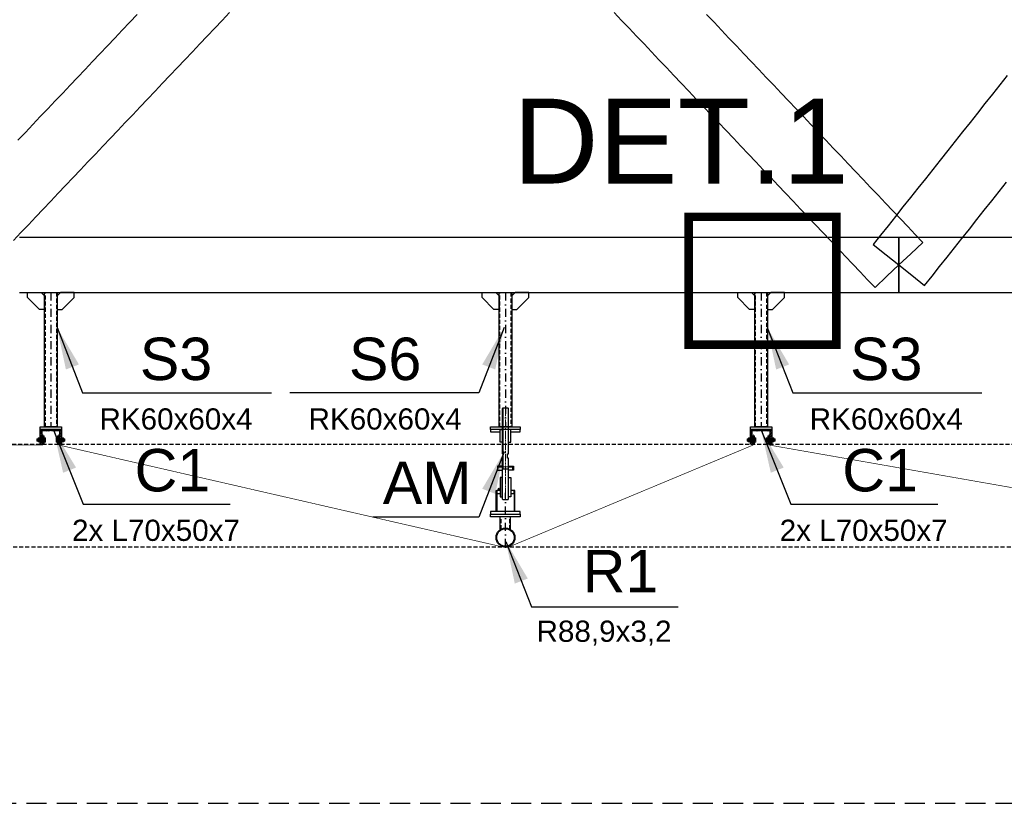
# Model space of a CAD drawing. Header units: millimetres. Extents: x -34919 to 306996, y -293018 to -145733.
# Tile 50 of 256: x -4241 to 404, y -183325 to -179630. Entities that reach past the tile are written whole.
import ezdxf

# ---------------------------------------------------------------- set-up
doc = ezdxf.new("R2010")
doc.units = ezdxf.units.MM
doc.header["$LTSCALE"] = 3
for name, pattern in [('AM_ISO08W050', [18, 12, -1.5, 3, -1.5]), ('DASHDOT', [25.4, 12.7, -6.35, 0, -6.35]), ('DASHED', [19.05, 12.7, -6.35]), ('DASHED2', [9.525, 6.35, -3.175]), ('HIDDEN', [9.525, 6.35, -3.175])]:
    doc.linetypes.add(name, pattern=pattern)
for name, color, linetype, lineweight in [('-KONTURY', 7, 'Continuous', 18), ('AAA Widok', 2, 'Continuous', 25), ('AM_0', 7, 'Continuous', 15), ('AM_7', 4, 'AM_ISO08W050', 15), ('SIATKA', 5, 'Continuous', 18)]:
    doc.layers.add(name, color=color, linetype=linetype, lineweight=lineweight)
for name, color, linetype in [('AAA L-Opis', 3, 'Continuous'), ('ARF2000E0_BEARING_ROOF_KANTAVAT_KATTO', 7, 'Continuous'), ('blaszki', 6, 'Continuous'), ('poziome 1', 7, 'Continuous'), ('slupki', 7, 'Continuous'), ('stezenia', 4, 'Continuous'), ('STĘŻENIA_OPIS', 4, 'Continuous')]:
    doc.layers.add(name, color=color, linetype=linetype)
doc.styles.get("Standard").update_dxf_attribs({"font": 'arial.ttf', "height": 25})
doc.dimstyles.new('STANDARD-100', dxfattribs={"dimscale": 100, "dimtxt": 2, "dimasz": 2, "dimexe": 0, "dimexo": 0, "dimgap": 0.6, "dimtad": 1, "dimdec": 0, "dimzin": 12, "dimdsep": 46, "dimtxsty": 'Standard', "dimcen": 1, "dimclrd": 256, "dimclre": 256, "dimclrt": 2, "dimadec": 0, "dimazin": 0, "dimtfac": 1, "dimtdec": 0, "dimtmove": 0, "dimatfit": 3, "dimfxl": 0, "dimtolj": 1, "dimtzin": 0, "dimarcsym": 0})

# ---------------------------------------------------------------- blocks, each defined once
blk = doc.blocks.new('A$C09B41FFC')
at = {"layer": 'AAA L-Opis', "color": 7}
for p, q in [((-13, 500), (-13, 284.6)), ((13, 500), (13, 284.6)), ((-13, 264.6), (-13, 214.6)), ((13, 264.6), (13, 214.6)), ((-15, 214.6), (15, 214.6))]:
    blk.add_line(p, q, dxfattribs=at)
at = {"layer": 'AAA Widok', "color": 7}
for p, q in [((-16, 222.6), (-16, 226.6)), ((16, 222.6), (16, 226.6)), ((-16.3, 172.6), (-15, 172.6)), ((-15.3, 171.6), (-15, 171.6)), ((15, 172.6), (16.2, 172.6)), ((15, 171.6), (15.2, 171.6)), ((-16.3, 82), (-15, 82)), ((-16.3, 82), (-15, 82)), ((-15.3, 83), (-15, 83)), ((16.2, 82, 0), (15, 82, 0)), ((21.2, 82), (20, 82))]:
    blk.add_line(p, q, dxfattribs=at)
for points in [[(15, 284.6), (15, 498), (13, 500), (-13, 500), (-15, 498), (-15, 284.6)], [(-15, 264.6), (-10.5, 264.6), (-10.5, 284.6), (-15, 284.6)], [(15, 264.6), (10.5, 264.6), (10.5, 284.6), (15, 284.6)], [(-15, 264.6), (-15, 72), (-13, 70), (13, 70), (15, 72), (15, 264.6)], [(-15, 226.6), (-38.1, 226.6), (-38.1, 222.6), (-15, 222.6)], [(-15, 222.6), (-38.1, 222.6), (-38.1, 207.6), (-15, 207.6)], [(15, 226.6), (38.1, 226.6), (38.1, 222.6), (15, 222.6)], [(15, 222.6), (38.1, 222.6), (38.1, 207.6), (15, 207.6)], [(-25, 112), (-41.2, 112), (-41.2, 98), (-25, 98)], [(25, 98), (41.3, 98), (41.3, 112), (25, 112)]]:
    blk.add_lwpolyline(points, dxfattribs=at)
at = {"layer": 'AAA Widok', "color": 7, "elevation": 0}
for points in [[(-25, 400), (-70, 400), (-70, 388), (-25, 388)], [(25, 388), (70, 388), (70, 400), (25, 400)], [(-44.4, 12), (-44.4, 112), (-41.2, 112), (-41.2, 12)], [(44.5, 12), (44.5, 112), (41.3, 112), (41.3, 12)]]:
    blk.add_lwpolyline(points, dxfattribs=at)
for points in [[(-25, 340), (-25, 400), (-14.3, 400), (-13.3, 399), (-13.3, 341), (-14.3, 340)], [(25, 340), (25, 400), (14.2, 400), (13.2, 399), (13.2, 341), (14.2, 340)]]:
    blk.add_lwpolyline(points, close=True, dxfattribs=at)
at = {"layer": 'AAA Widok', "color": 7}
for points in [[(-38.1, 207.6), (-35.2, 207.6), (-35.2, 222.6), (-38.1, 222.6)], [(38.1, 207.6), (35.2, 207.6), (35.2, 222.6), (38.1, 222.6)], [(-25, 172.6), (-25, 82), (-16.3, 82), (-15.3, 83), (-15.3, 171.6), (-16.3, 172.6)], [(25, 172.6), (25, 82), (16.2, 82), (15.2, 83), (15.2, 171.6), (16.2, 172.6)]]:
    blk.add_lwpolyline(points, close=True, dxfattribs=at)
blk.add_circle((-30, 118.7), 4, dxfattribs=at)
at = {"layer": 'AM_0', "color": 7}
for points in [[(-25, 112), (-25, 113), (-26, 112)], [(25, 112), (25, 113), (26, 112)]]:
    blk.add_solid(points, dxfattribs=at)
at = {"layer": 'AM_7', "color": 7}
blk.add_line((0, 500), (0, 70), dxfattribs=at)
at = {"layer": 'SIATKA', "color": 7}
blk.add_line((-15, 222.6), (15, 222.6), dxfattribs=at)

msp = doc.modelspace()

# ---------------------------------------------------------------- hatches: boundary and pattern name
at = {"layer": '-KONTURY'}
h = msp.add_hatch(dxfattribs=at)
h.set_pattern_fill('ANSI31', color=256, scale=0.5, style=0)
h.set_pattern_definition([(45, (-46775.9086, -68535.3467), (-1.122532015, 1.122532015), [])])
h.paths.add_polyline_path([(-4132.519, -181607.736), (-4133.719, -181607.736), (-4136.519, -181604.936), (-4136.519, -181591.236), (-4132.519, -181591.236)])
h.paths.add_polyline_path([(-4132.519, -181631.236), (-4136.519, -181631.236), (-4136.519, -181617.536), (-4133.719, -181614.736), (-4132.519, -181614.736)])
h = msp.add_hatch(dxfattribs=at)
h.set_pattern_fill('ANSI31', color=256, scale=0.5, angle=90, style=0)
h.set_pattern_definition([(135, (-46825.2196, -68533.3467), (-1.122532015, -1.122532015), [])])
h.paths.add_polyline_path([(-4128.519, -181607.736), (-4128.519, -181591.236), (-4124.519, -181591.236), (-4124.519, -181607.736)])
h.paths.add_polyline_path([(-4128.519, -181631.236), (-4128.519, -181614.736), (-4124.519, -181614.736), (-4124.519, -181617.236), (-4124.519, -181631.236)])
h = msp.add_hatch(dxfattribs=at)
h.set_pattern_fill('ANSI31', color=256, scale=0.5, style=0)
h.set_pattern_definition([(45, (81396.2807, -159834.592), (-1.122532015, 1.122532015), [])])
h.paths.add_polyline_path([(-4058.519, -181607.736), (-4058.519, -181591.236), (-4062.519, -181591.236), (-4062.519, -181607.736)])
h.paths.add_polyline_path([(-4058.519, -181631.236), (-4058.519, -181614.736), (-4062.519, -181614.736), (-4062.519, -181617.236), (-4062.519, -181631.236)])
h = msp.add_hatch(dxfattribs=at)
h.set_pattern_fill('ANSI31', color=256, scale=0.5, angle=-90, style=0)
h.set_pattern_definition([(315, (81394.2807, -159883.903), (1.122532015, 1.122532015), [])])
h.paths.add_polyline_path([(-4054.519, -181607.736), (-4053.319, -181607.736), (-4050.519, -181604.936), (-4050.519, -181591.236), (-4054.519, -181591.236)])
h.paths.add_polyline_path([(-4054.519, -181631.236), (-4050.519, -181631.236), (-4050.519, -181617.536), (-4053.319, -181614.736), (-4054.519, -181614.736)])
h = msp.add_hatch(dxfattribs=at)
h.set_pattern_fill('ANSI31', color=256, scale=0.5, style=0)
h.set_pattern_definition([(45, (-43425.7643, -68535.3467), (-1.122532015, 1.122532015), [])])
h.paths.add_polyline_path([(-782.375, -181607.736), (-783.575, -181607.736), (-786.375, -181604.936), (-786.375, -181591.236), (-782.375, -181591.236)])
h.paths.add_polyline_path([(-782.375, -181631.236), (-786.375, -181631.236), (-786.375, -181617.536), (-783.575, -181614.736), (-782.375, -181614.736)])
h = msp.add_hatch(dxfattribs=at)
h.set_pattern_fill('ANSI31', color=256, scale=0.5, angle=90, style=0)
h.set_pattern_definition([(135, (-43475.0753, -68533.3467), (-1.122532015, -1.122532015), [])])
h.paths.add_polyline_path([(-778.375, -181607.736), (-778.375, -181591.236), (-774.375, -181591.236), (-774.375, -181607.736)])
h.paths.add_polyline_path([(-778.375, -181631.236), (-778.375, -181614.736), (-774.375, -181614.736), (-774.375, -181617.236), (-774.375, -181631.236)])
h = msp.add_hatch(dxfattribs=at)
h.set_pattern_fill('ANSI31', color=256, scale=0.5, style=0)
h.set_pattern_definition([(45, (84746.425, -159834.592), (-1.122532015, 1.122532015), [])])
h.paths.add_polyline_path([(-708.375, -181607.736), (-708.375, -181591.236), (-712.375, -181591.236), (-712.375, -181607.736)])
h.paths.add_polyline_path([(-708.375, -181631.236), (-708.375, -181614.736), (-712.375, -181614.736), (-712.375, -181617.236), (-712.375, -181631.236)])
h = msp.add_hatch(dxfattribs=at)
h.set_pattern_fill('ANSI31', color=256, scale=0.5, angle=-90, style=0)
h.set_pattern_definition([(315, (84744.425, -159883.903), (1.122532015, 1.122532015), [])])
h.paths.add_polyline_path([(-704.375, -181607.736), (-703.175, -181607.736), (-700.375, -181604.936), (-700.375, -181591.236), (-704.375, -181591.236)])
h.paths.add_polyline_path([(-704.375, -181631.236), (-700.375, -181631.236), (-700.375, -181617.536), (-703.175, -181614.736), (-704.375, -181614.736)])
at = {"layer": 'slupki'}
h = msp.add_hatch(dxfattribs=at)
h.set_pattern_fill('ANSI32')
h.set_pattern_definition([(45, (-55453.284, -186107.377), (-6.7351921, 6.7351921), []), (45, (-55448.7935, -186107.377), (-6.7351921, 6.7351921), [])])
h.paths.add_polyline_path([(-4143.519, -181561.236), (-4093.519, -181561.236), (-4093.519, -181563.148, -0.41421356), (-4098.608, -181568.236), (-4136.519, -181568.236), (-4136.519, -181626.148, -0.41421356), (-4141.608, -181631.236), (-4143.519, -181631.236)])
h.paths.add_polyline_path([(-4093.519, -181563.148), (-4093.519, -181561.236), (-4043.519, -181561.236), (-4043.519, -181631.236), (-4045.431, -181631.236, -0.41421356), (-4050.519, -181626.148), (-4050.519, -181568.236), (-4088.431, -181568.236, -0.41421356)])
h = msp.add_hatch(dxfattribs=at)
h.set_pattern_fill('ANSI32')
h.set_pattern_definition([(45, (-52103.139, -186107.377), (-6.7351921, 6.7351921), []), (45, (-52098.649, -186107.377), (-6.7351921, 6.7351921), [])])
h.paths.add_polyline_path([(-793.375, -181561.236), (-743.375, -181561.236), (-743.375, -181563.148, -0.41421356), (-748.464, -181568.236), (-786.375, -181568.236), (-786.375, -181626.148, -0.41421356), (-791.464, -181631.236), (-793.375, -181631.236)])
h.paths.add_polyline_path([(-743.375, -181563.148), (-743.375, -181561.236), (-693.375, -181561.236), (-693.375, -181631.236), (-695.286, -181631.236, -0.41421356), (-700.375, -181626.148), (-700.375, -181568.236), (-738.286, -181568.236, -0.41421356)])

# ---------------------------------------------------------------- linework, layer by layer
at = {"layer": '-KONTURY'}
for p, q in [((-4133.719, -181607.736, 0), (-4133.719, -181614.736, 0)), ((-4124.519, -181607.736, 0), (-4128.519, -181607.736, 0)), ((-4124.519, -181614.736, 0), (-4128.519, -181614.736, 0)), ((-4062.519, -181607.736, 0), (-4058.519, -181607.736, 0)), ((-4062.519, -181614.736, 0), (-4058.519, -181614.736, 0)), ((-4053.319, -181607.736, 0), (-4053.319, -181614.736, 0)), ((-783.575, -181607.736, 0), (-783.575, -181614.736, 0)), ((-774.375, -181607.736, 0), (-778.375, -181607.736, 0)), ((-774.375, -181614.736, 0), (-778.375, -181614.736, 0)), ((-712.375, -181607.736, 0), (-708.375, -181607.736, 0)), ((-712.375, -181614.736, 0), (-708.375, -181614.736, 0)), ((-703.175, -181607.736, 0), (-703.175, -181614.736, 0))]:
    msp.add_line(p, q, dxfattribs=at)
at = {"layer": '-KONTURY', "elevation": 0}
for points in [[(-4132.519, -181591.236), (-4132.519, -181631.236), (-4136.519, -181631.236), (-4136.519, -181591.236)], [(-4132.519, -181591.236), (-4132.519, -181631.236), (-4136.519, -181631.236), (-4136.519, -181591.236)], [(-4124.519, -181591.236), (-4124.519, -181631.236), (-4128.519, -181631.236), (-4128.519, -181591.236)], [(-4062.519, -181591.236), (-4062.519, -181631.236), (-4058.519, -181631.236), (-4058.519, -181591.236)], [(-4054.519, -181591.236), (-4054.519, -181631.236), (-4050.519, -181631.236), (-4050.519, -181591.236)], [(-4054.519, -181591.236), (-4054.519, -181631.236), (-4050.519, -181631.236), (-4050.519, -181591.236)], [(-782.375, -181591.236), (-782.375, -181631.236), (-786.375, -181631.236), (-786.375, -181591.236)], [(-782.375, -181591.236), (-782.375, -181631.236), (-786.375, -181631.236), (-786.375, -181591.236)], [(-774.375, -181591.236), (-774.375, -181631.236), (-778.375, -181631.236), (-778.375, -181591.236)], [(-712.375, -181591.236), (-712.375, -181631.236), (-708.375, -181631.236), (-708.375, -181591.236)], [(-704.375, -181591.236), (-704.375, -181631.236), (-700.375, -181631.236), (-700.375, -181591.236)], [(-704.375, -181591.236), (-704.375, -181631.236), (-700.375, -181631.236), (-700.375, -181591.236)]]:
    msp.add_lwpolyline(points, close=True, dxfattribs=at)
at = {"layer": '-KONTURY', "linetype": 'HIDDEN', "const_width": 3, "elevation": 0}
for points in [[(-4130.519, -181635.011), (-4130.519, -181585.011)], [(-4056.519, -181585.011), (-4056.519, -181635.011)], [(-780.375, -181635.011), (-780.375, -181585.011)], [(-706.375, -181585.011), (-706.375, -181635.011)], [(-4130.519, -181635.011), (-4768.519, -181635.011)], [(-1949.349, -182118.716), (-4056.519, -181635.011)], [(-780.375, -181635.011), (-1928.892, -182114.079)], [(2050.651, -182118.716), (-706.375, -181635.011)]]:
    msp.add_lwpolyline(points, dxfattribs=at)
at = {"layer": '-KONTURY', "extrusion": (0, 1, 0)}
for points, elevation in [([(4118.019, 0), (4159.619, 0)], -181611.236), ([(4129.019, 0), (4159.519, 0)], -181607.157), ([(4129.019, 0), (4159.519, 0)], -181615.316), ([(4129.019, 0), (4158.599, 0)], -181606.236), ([(4129.019, 0), (4158.599, 0)], -181616.236), ([(4145.419, 0), (4154.019, 0)], -181611.236), ([(4146.639, 0), (4152.799, 0)], -181601.996), ([(4146.639, 0), (4152.799, 0)], -181606.616), ([(4146.639, 0), (4152.799, 0)], -181615.856), ([(4146.639, 0), (4152.799, 0)], -181620.476), ([(4143.419, 0), (4145.619, 0)], -181611.236), ([(4143.519, 0), (4145.519, 0)], -181601.236), ([(4145.519, 0), (4143.519, 0)], -181621.236), ([(4124.519, 0), (4128.099, 0)], -181606.642), ([(4124.519, 0), (4128.099, 0)], -181615.831), ([(4123.919, 0), (4124.519, 0)], -181603.536), ([(4123.919, 0), (4124.519, 0)], -181618.936), ([(4118.88, 0), (4123.919, 0)], -181601.419), ([(4118.88, 0), (4123.919, 0)], -181606.326), ([(4118.88, 0), (4123.919, 0)], -181616.146), ([(4118.88, 0), (4123.919, 0)], -181621.054), ([(4069.019, 0), (4027.419, 0)], -181611.236), ([(4068.159, 0), (4063.119, 0)], -181601.419), ([(4068.159, 0), (4063.119, 0)], -181606.326), ([(4068.159, 0), (4063.119, 0)], -181616.146), ([(4068.159, 0), (4063.119, 0)], -181621.054), ([(4063.119, 0), (4062.519, 0)], -181603.536), ([(4063.119, 0), (4062.519, 0)], -181618.936), ([(4062.519, 0), (4058.939, 0)], -181606.642), ([(4062.519, 0), (4058.939, 0)], -181615.831), ([(4058.019, 0), (4028.439, 0)], -181606.236), ([(4058.019, 0), (4027.519, 0)], -181607.157), ([(4058.019, 0), (4027.519, 0)], -181615.316), ([(4058.019, 0), (4028.439, 0)], -181616.236), ([(4043.619, 0), (4041.419, 0)], -181611.236), ([(4043.519, 0), (4041.519, 0)], -181601.236), ([(4041.519, 0), (4043.519, 0)], -181621.236), ([(4041.619, 0), (4033.019, 0)], -181611.236), ([(4040.399, 0), (4034.239, 0)], -181601.996), ([(4040.399, 0), (4034.239, 0)], -181606.616), ([(4040.399, 0), (4034.239, 0)], -181615.856), ([(4040.399, 0), (4034.239, 0)], -181620.476), ([(767.875, 0), (809.475, 0)], -181611.236), ([(778.875, 0), (809.375, 0)], -181607.157), ([(778.875, 0), (809.375, 0)], -181615.316), ([(778.875, 0), (808.455, 0)], -181606.236), ([(778.875, 0), (808.455, 0)], -181616.236), ([(795.275, 0), (803.875, 0)], -181611.236), ([(796.495, 0), (802.655, 0)], -181601.996), ([(796.495, 0), (802.655, 0)], -181606.616), ([(796.495, 0), (802.655, 0)], -181615.856), ([(796.495, 0), (802.655, 0)], -181620.476), ([(793.275, 0), (795.475, 0)], -181611.236), ([(793.375, 0), (795.375, 0)], -181601.236), ([(795.375, 0), (793.375, 0)], -181621.236), ([(774.375, 0), (777.955, 0)], -181606.642), ([(774.375, 0), (777.955, 0)], -181615.831), ([(773.775, 0), (774.375, 0)], -181603.536), ([(773.775, 0), (774.375, 0)], -181618.936), ([(768.736, 0), (773.775, 0)], -181601.419), ([(768.736, 0), (773.775, 0)], -181606.326), ([(768.736, 0), (773.775, 0)], -181616.146), ([(768.736, 0), (773.775, 0)], -181621.054), ([(718.875, 0), (677.275, 0)], -181611.236), ([(718.014, 0), (712.975, 0)], -181601.419), ([(718.014, 0), (712.975, 0)], -181606.326), ([(718.014, 0), (712.975, 0)], -181616.146), ([(718.014, 0), (712.975, 0)], -181621.054), ([(712.975, 0), (712.375, 0)], -181603.536), ([(712.975, 0), (712.375, 0)], -181618.936), ([(712.375, 0), (708.795, 0)], -181606.642), ([(712.375, 0), (708.795, 0)], -181615.831), ([(707.875, 0), (678.295, 0)], -181606.236), ([(707.875, 0), (677.375, 0)], -181607.157), ([(707.875, 0), (677.375, 0)], -181615.316), ([(707.875, 0), (678.295, 0)], -181616.236), ([(693.475, 0), (691.275, 0)], -181611.236), ([(693.375, 0), (691.375, 0)], -181601.236), ([(691.375, 0), (693.375, 0)], -181621.236), ([(691.475, 0), (682.875, 0)], -181611.236), ([(690.255, 0), (684.095, 0)], -181601.996), ([(690.255, 0), (684.095, 0)], -181606.616), ([(690.255, 0), (684.095, 0)], -181615.856), ([(690.255, 0), (684.095, 0)], -181620.476)]:
    msp.add_lwpolyline(points, dxfattribs=dict(at, elevation=elevation))
at = {"layer": '-KONTURY', "extrusion": (0.707107, -0.707107, 0)}
for points, elevation in [([(-131356.876, 0), (-131355.575, 0)], 125474.428), ([(-131270.609, 0), (-131269.308, 0)], 125573.536), ([(-128987.966, 0), (-128986.665, 0)], 127843.337), ([(-128901.699, 0), (-128900.398, 0)], 127942.445)]:
    msp.add_lwpolyline(points, dxfattribs=dict(at, elevation=elevation))
at = {"layer": '-KONTURY', "extrusion": (1, 0, 0)}
for points, elevation in [([(-181607.157, 0), (-181615.316, 0)], -4159.519), ([(-181606.236, 0), (-181616.236, 0)], -4158.599), ([(-181618.536, 0), (-181603.936, 0)], -4153.919), ([(-181601.236, 0), (-181621.236, 0)], -4145.519), ([(-181618.536, 0), (-181603.936, 0)], -4145.519), ([(-181621.236, 0), (-181601.236, 0)], -4143.519), ([(-181606.236, 0), (-181616.236, 0)], -4129.019), ([(-181606.642, 0), (-181603.536, 0)], -4124.519), ([(-181615.831, 0), (-181606.642, 0)], -4124.519), ([(-181618.936, 0), (-181615.831, 0)], -4124.519), ([(-181601.419, 0), (-181603.536, 0)], -4123.919), ([(-181603.536, 0), (-181618.936, 0)], -4123.919), ([(-181618.936, 0), (-181621.054, 0)], -4123.919), ([(-181619.736, 0), (-181602.736, 0)], -4118.119), ([(-181619.736, 0), (-181602.736, 0)], -4068.919), ([(-181601.419, 0), (-181603.536, 0)], -4063.119), ([(-181603.536, 0), (-181618.936, 0)], -4063.119), ([(-181618.936, 0), (-181621.054, 0)], -4063.119), ([(-181606.642, 0), (-181603.536, 0)], -4062.519), ([(-181615.831, 0), (-181606.642, 0)], -4062.519), ([(-181618.936, 0), (-181615.831, 0)], -4062.519), ([(-181606.236, 0), (-181616.236, 0)], -4058.019), ([(-181621.236, 0), (-181601.236, 0)], -4043.519), ([(-181601.236, 0), (-181621.236, 0)], -4041.519), ([(-181618.536, 0), (-181603.936, 0)], -4041.519), ([(-181618.536, 0), (-181603.936, 0)], -4033.119), ([(-181606.236, 0), (-181616.236, 0)], -4028.439), ([(-181607.157, 0), (-181615.316, 0)], -4027.519), ([(-181607.157, 0), (-181615.316, 0)], -809.375), ([(-181606.236, 0), (-181616.236, 0)], -808.455), ([(-181618.536, 0), (-181603.936, 0)], -803.775), ([(-181601.236, 0), (-181621.236, 0)], -795.375), ([(-181618.536, 0), (-181603.936, 0)], -795.375), ([(-181621.236, 0), (-181601.236, 0)], -793.375), ([(-181606.236, 0), (-181616.236, 0)], -778.875), ([(-181606.642, 0), (-181603.536, 0)], -774.375), ([(-181615.831, 0), (-181606.642, 0)], -774.375), ([(-181618.936, 0), (-181615.831, 0)], -774.375), ([(-181601.419, 0), (-181603.536, 0)], -773.775), ([(-181603.536, 0), (-181618.936, 0)], -773.775), ([(-181618.936, 0), (-181621.054, 0)], -773.775), ([(-181619.736, 0), (-181602.736, 0)], -767.975), ([(-181619.736, 0), (-181602.736, 0)], -718.775), ([(-181601.419, 0), (-181603.536, 0)], -712.975), ([(-181603.536, 0), (-181618.936, 0)], -712.975), ([(-181618.936, 0), (-181621.054, 0)], -712.975), ([(-181606.642, 0), (-181603.536, 0)], -712.375), ([(-181615.831, 0), (-181606.642, 0)], -712.375), ([(-181618.936, 0), (-181615.831, 0)], -712.375), ([(-181606.236, 0), (-181616.236, 0)], -707.875), ([(-181621.236, 0), (-181601.236, 0)], -693.375), ([(-181601.236, 0), (-181621.236, 0)], -691.375), ([(-181618.536, 0), (-181603.936, 0)], -691.375), ([(-181618.536, 0), (-181603.936, 0)], -682.975), ([(-181606.236, 0), (-181616.236, 0)], -678.295), ([(-181607.157, 0), (-181615.316, 0)], -677.375)]:
    msp.add_lwpolyline(points, dxfattribs=dict(at, elevation=elevation))
at = {"layer": '-KONTURY', "extrusion": (-0.707107, -0.707107, 0)}
for points, elevation in [([(125481.499, 0), (125480.197, 0)], 131362.646), ([(125567.766, 0), (125566.464, 0)], 131263.538), ([(127850.409, 0), (127849.107, 0)], 128993.736), ([(127936.676, 0), (127935.374, 0)], 128894.628)]:
    msp.add_lwpolyline(points, dxfattribs=dict(at, elevation=elevation))
at = {"layer": '-KONTURY', "extrusion": (0.866025, -0.5, 0)}
for points, elevation in [([(-159348.342, 0), (-159350.582, 0)], 87204.569), ([(-159361.266, 0), (-159359.026, 0)], 87219.143), ([(-159347.887, 0), (-159346.365, 0)], 87243.472), ([(-159305.521, 0), (-159307.043, 0)], 87277.581), ([(-159292.142, 0), (-159294.382, 0)], 87301.91), ([(-159305.066, 0), (-159302.826, 0)], 87316.485), ([(-157673.27, 0), (-157675.51, 0)], 90105.879), ([(-157686.194, 0), (-157683.954, 0)], 90120.453), ([(-157672.814, 0), (-157671.293, 0)], 90144.782), ([(-157630.449, 0), (-157631.971, 0)], 90178.891), ([(-157617.07, 0), (-157619.31, 0)], 90203.22), ([(-157629.994, 0), (-157627.754, 0)], 90217.795)]:
    msp.add_lwpolyline(points, dxfattribs=dict(at, elevation=elevation))
at = {"layer": '-KONTURY', "extrusion": (0.866025, 0.5, 0)}
for points, elevation in [([(-155211.547, 0), (-155209.307, 0)], -94406.668), ([(-155198.623, 0), (-155200.863, 0)], -94392.093), ([(-155212.002, 0), (-155213.524, 0)], -94367.764), ([(-155254.367, 0), (-155252.846, 0)], -94333.656), ([(-155267.747, 0), (-155265.507, 0)], -94309.327), ([(-155254.823, 0), (-155257.063, 0)], -94294.752), ([(-156886.619, 0), (-156884.379, 0)], -91505.358), ([(-156873.695, 0), (-156875.935, 0)], -91490.783), ([(-156887.074, 0), (-156888.596, 0)], -91466.454), ([(-156929.439, 0), (-156927.918, 0)], -91432.346), ([(-156942.819, 0), (-156940.579, 0)], -91408.017), ([(-156929.895, 0), (-156932.135, 0)], -91393.442)]:
    msp.add_lwpolyline(points, dxfattribs=dict(at, elevation=elevation))
at = {"layer": '-KONTURY', "elevation": 0}
for points in [[(-4136.519, -181604.936), (-4133.719, -181607.736), (-4132.519, -181607.736)], [(-4136.519, -181617.536), (-4133.719, -181614.736), (-4132.519, -181614.736)], [(-4129.019, -181606.236), (-4128.099, -181606.642)], [(-4129.019, -181616.236), (-4128.099, -181615.831)], [(-4058.019, -181606.236), (-4058.939, -181606.642)], [(-4058.019, -181616.236), (-4058.939, -181615.831)], [(-4050.519, -181604.936), (-4053.319, -181607.736), (-4054.519, -181607.736)], [(-4050.519, -181617.536), (-4053.319, -181614.736), (-4054.519, -181614.736)], [(-786.375, -181604.936), (-783.575, -181607.736), (-782.375, -181607.736)], [(-786.375, -181617.536), (-783.575, -181614.736), (-782.375, -181614.736)], [(-778.875, -181606.236), (-777.955, -181606.642)], [(-778.875, -181616.236), (-777.955, -181615.831)], [(-707.875, -181606.236), (-708.795, -181606.642)], [(-707.875, -181616.236), (-708.795, -181615.831)], [(-700.375, -181604.936), (-703.175, -181607.736), (-704.375, -181607.736)], [(-700.375, -181617.536), (-703.175, -181614.736), (-704.375, -181614.736)]]:
    msp.add_lwpolyline(points, dxfattribs=at)
at = {"layer": '-KONTURY', "extrusion": (0.487829, -0.872939, 0)}
for points, elevation in [([(-92197.554, 0), (-92196.5, 0)], 156517.792), ([(-92139.556, 0), (-92140.61, 0)], 156559.551), ([(-89273.081, 0), (-89272.027, 0)], 158152.088), ([(-89215.083, 0), (-89216.137, 0)], 158193.847)]:
    msp.add_lwpolyline(points, dxfattribs=dict(at, elevation=elevation))
at = {"layer": '-KONTURY', "extrusion": (-0.487829, -0.872939, 0)}
for points, elevation in [([(84992.767, 0), (84993.821, 0)], 160553.422), ([(85050.765, 0), (85049.711, 0)], 160511.664), ([(87917.24, 0), (87918.294, 0)], 158919.126), ([(87975.238, 0), (87974.184, 0)], 158877.367)]:
    msp.add_lwpolyline(points, dxfattribs=dict(at, elevation=elevation))
at = {"layer": '-KONTURY', "linetype": 'HIDDEN', "const_width": 3, "elevation": 0}
msp.add_lwpolyline([(-1949.349, -182118.716, 0.11190095), (-1928.892, -182114.079, 0.11190095)], format="xyb", dxfattribs=at)
at = {"layer": '-KONTURY'}
for centre, radius, start, end in [((-4149.43, -181604.306, 0), 4.085, 154.438469, 214.438469), ((-4138.25, -181611.236, 0), 15.265, 162.383031, 197.616969), ((-4149.43, -181618.166, 0), 4.085, 145.561531, 205.561531), ((-4150.008, -181604.306, 0), 4.085, 325.561531, 25.561531), ((-4161.188, -181611.236, 0), 15.265, 342.383031, 17.616969), ((-4150.008, -181618.166, 0), 4.085, 334.438469, 34.438469), ((-4122.457, -181603.873, 0), 4.338, 325.553128, 25.553128), ((-4134.347, -181611.236, 0), 16.227, 342.387526, 17.612474), ((-4122.457, -181618.6, 0), 4.338, 334.446872, 34.446872), ((-799.286, -181604.306, 0), 4.085, 154.438469, 214.438469), ((-788.106, -181611.236, 0), 15.265, 162.383031, 197.616969), ((-799.286, -181618.166, 0), 4.085, 145.561531, 205.561531), ((-799.864, -181604.306, 0), 4.085, 325.561531, 25.561531), ((-811.044, -181611.236, 0), 15.265, 342.383031, 17.616969), ((-799.864, -181618.166, 0), 4.085, 334.438469, 34.438469), ((-772.313, -181603.873, 0), 4.338, 325.553128, 25.553128), ((-784.202, -181611.236, 0), 16.227, 342.387526, 17.612474), ((-772.313, -181618.6, 0), 4.338, 334.446872, 34.446872)]:
    msp.add_arc(centre, radius, start, end, dxfattribs=at)
at = {"layer": '-KONTURY', "extrusion": (0, 0, -1)}
for centre, radius, start, end in [((4052.692, -181611.236, 0), 16.227, 342.387526, 17.612474), ((4064.581, -181603.873, 0), 4.338, 325.553128, 25.553128), ((4064.581, -181618.6, 0), 4.338, 334.446872, 34.446872), ((4025.85, -181611.236, 0), 15.265, 342.383031, 17.616969), ((4037.03, -181604.306, 0), 4.085, 325.561531, 25.561531), ((4037.03, -181618.166, 0), 4.085, 334.438469, 34.438469), ((4037.608, -181604.306, 0), 4.085, 154.438469, 214.438469), ((4048.788, -181611.236, 0), 15.265, 162.383031, 197.616969), ((4037.608, -181618.166, 0), 4.085, 145.561531, 205.561531), ((702.548, -181611.236, 0), 16.227, 342.387526, 17.612474), ((714.437, -181603.873, 0), 4.338, 325.553128, 25.553128), ((714.437, -181618.6, 0), 4.338, 334.446872, 34.446872), ((675.706, -181611.236, 0), 15.265, 342.383031, 17.616969), ((686.886, -181604.306, 0), 4.085, 325.561531, 25.561531), ((686.886, -181618.166, 0), 4.085, 334.438469, 34.438469), ((687.464, -181604.306, 0), 4.085, 154.438469, 214.438469), ((698.644, -181611.236, 0), 15.265, 162.383031, 197.616969), ((687.464, -181618.166, 0), 4.085, 145.561531, 205.561531)]:
    msp.add_arc(centre, radius, start, end, dxfattribs=at)
at = {"color": 4, "linetype": 'DASHED2'}
for p, q in [((-5676.685, -181631.237, 0), (29443.668, -181631.237, 0)), ((-5671.516, -182115.716, 0), (29441.729, -182115.716, 0))]:
    msp.add_line(p, q, dxfattribs=at)
at = {"color": 6, "linetype": 'DASHED', "const_width": 40, "elevation": 0}
msp.add_lwpolyline([(-1085.292, -180559.166), (-388.81, -180559.166), (-388.81, -181161.702), (-1085.292, -181161.702)], close=True, dxfattribs=at)
at = {"layer": 'ARF2000E0_BEARING_ROOF_KANTAVAT_KATTO'}
for points in [[(-4269.987, -180670.556), (-4234.83, -180633.497), (-4199.674, -180596.438), (-4164.518, -180559.378), (-4129.362, -180522.319), (-4094.205, -180485.259), (-4059.049, -180448.2), (-4023.893, -180411.141), (-3988.737, -180374.081), (-3953.58, -180337.022), (-3918.424, -180299.963), (-3883.268, -180262.903), (-3848.112, -180225.844), (-3812.955, -180188.784), (-3777.799, -180151.725), (-3742.643, -180114.666), (-3707.487, -180077.606), (-3672.33, -180040.547), (-3637.174, -180003.488), (-3602.018, -179966.428), (-3566.862, -179929.369), (-3531.705, -179892.309), (-3496.549, -179855.25), (-3461.393, -179818.191), (-3426.237, -179781.131), (-3391.08, -179744.072), (-3355.924, -179707.013), (-3320.768, -179669.953), (-3285.612, -179632.894), (-3250.455, -179595.834)], [(-1436.295, -179595.834), (-1401.138, -179632.894), (-1365.982, -179669.953), (-1330.826, -179707.013), (-1295.67, -179744.072), (-1260.513, -179781.131), (-1225.357, -179818.191), (-1190.201, -179855.25), (-1155.045, -179892.309), (-1119.888, -179929.369), (-1084.732, -179966.428), (-1049.576, -180003.488), (-1014.42, -180040.547), (-979.263, -180077.606), (-944.107, -180114.666), (-908.951, -180151.725), (-873.795, -180188.784), (-838.638, -180225.844), (-803.482, -180262.903), (-768.326, -180299.963), (-733.17, -180337.022), (-698.013, -180374.081), (-662.857, -180411.141), (-627.701, -180448.2), (-592.545, -180485.259), (-557.388, -180522.319), (-522.232, -180559.378), (-487.076, -180596.438), (-451.92, -180633.497), (-416.763, -180670.556), (-381.607, -180707.616), (-346.451, -180744.675), (-311.295, -180781.734), (-276.138, -180818.794), (-240.982, -180855.853), (-205.826, -180892.913)], [(-3686.295, -179604.838), (-3721.451, -179641.898), (-3756.607, -179678.957), (-3791.763, -179716.017), (-3826.92, -179753.076), (-3862.076, -179790.135), (-3897.232, -179827.195), (-3932.388, -179864.254), (-3967.545, -179901.313), (-4002.701, -179938.373), (-4037.857, -179975.432), (-4073.013, -180012.492), (-4108.17, -180049.551), (-4143.326, -180086.61), (-4178.482, -180123.67), (-4213.638, -180160.729), (-4248.795, -180197.788)], [(-205.826, -180892.913), (-149.6, -180839.575), (-93.375, -180786.236), (-37.15, -180732.898), (19.076, -180679.56), (-16.08, -180642.501), (-51.237, -180605.442), (-86.393, -180568.382), (-121.549, -180531.323), (-156.705, -180494.263), (-191.862, -180457.204), (-227.018, -180420.145), (-262.174, -180383.085), (-297.33, -180346.026), (-332.487, -180308.967), (-367.643, -180271.907), (-402.799, -180234.848), (-437.955, -180197.788), (-473.112, -180160.729), (-508.268, -180123.67), (-543.424, -180086.61), (-578.58, -180049.551), (-613.737, -180012.492), (-648.893, -179975.432), (-684.049, -179938.373), (-719.205, -179901.313), (-754.362, -179864.254), (-789.518, -179827.195), (-824.674, -179790.135), (-859.83, -179753.076), (-894.987, -179716.017), (-930.143, -179678.957), (-965.299, -179641.898), (-1000.455, -179604.838)], [(418.018, -179892.38), (382.862, -179936.686), (347.705, -179980.992), (312.549, -180025.298), (277.393, -180069.605), (242.237, -180113.911), (207.08, -180158.217), (171.924, -180202.523), (136.768, -180246.83), (101.612, -180291.136), (66.455, -180335.442), (31.299, -180379.748), (-3.857, -180424.055), (-39.013, -180468.361), (-74.17, -180512.667), (-109.326, -180556.973), (-144.482, -180601.28), (-179.638, -180645.586), (-214.795, -180689.892), (-154.085, -180738.064), (-93.375, -180786.236), (-32.665, -180834.409), (28.045, -180882.581), (63.201, -180838.275), (98.357, -180793.968), (133.514, -180749.662), (168.67, -180705.356), (203.826, -180661.05), (238.982, -180616.743), (274.139, -180572.437), (309.295, -180528.131), (344.451, -180483.825), (379.607, -180439.518), (414.764, -180395.212)], [(-93.375, -180916.236), (-93.375, -180851.236), (-93.375, -180786.236), (-93.375, -180721.236), (-93.375, -180656.236), (-163.687, -180656.236), (-234, -180656.236), (-304.312, -180656.236), (-374.625, -180656.236), (-444.937, -180656.236), (-515.25, -180656.236), (-585.562, -180656.236), (-655.875, -180656.236), (-726.187, -180656.236), (-796.5, -180656.236), (-866.812, -180656.236), (-937.125, -180656.236), (-1007.437, -180656.236), (-1077.75, -180656.236), (-1148.062, -180656.236), (-1218.375, -180656.236), (-1288.687, -180656.236), (-1359, -180656.236), (-1429.312, -180656.236), (-1499.625, -180656.236), (-1569.937, -180656.236), (-1640.25, -180656.236), (-1710.562, -180656.236), (-1780.875, -180656.236), (-1851.187, -180656.236), (-1921.5, -180656.236), (-1991.812, -180656.236), (-2062.125, -180656.236), (-2132.437, -180656.236), (-2202.75, -180656.236), (-2273.062, -180656.236), (-2343.375, -180656.236), (-2413.687, -180656.236), (-2484, -180656.236), (-2554.312, -180656.236), (-2624.625, -180656.236), (-2694.937, -180656.236), (-2765.25, -180656.236), (-2835.562, -180656.236), (-2905.875, -180656.236), (-2976.187, -180656.236), (-3046.5, -180656.236), (-3116.812, -180656.236), (-3187.125, -180656.236), (-3257.437, -180656.236), (-3327.75, -180656.236), (-3398.062, -180656.236), (-3468.375, -180656.236), (-3538.687, -180656.236), (-3609, -180656.236), (-3679.312, -180656.236), (-3749.625, -180656.236), (-3819.937, -180656.236), (-3890.25, -180656.236), (-3960.562, -180656.236), (-4030.875, -180656.236), (-4101.187, -180656.236), (-4171.5, -180656.236), (-4241.812, -180656.236)], [(469.125, -180656.236), (398.813, -180656.236), (328.5, -180656.236), (258.188, -180656.236), (187.875, -180656.236), (117.563, -180656.236), (47.25, -180656.236), (-23.062, -180656.236), (-93.375, -180656.236), (-93.375, -180721.236), (-93.375, -180786.236), (-93.375, -180851.236), (-93.375, -180916.236), (-23.062, -180916.236), (47.25, -180916.236), (117.563, -180916.236), (187.875, -180916.236), (258.188, -180916.236), (328.5, -180916.236), (398.813, -180916.236), (469.125, -180916.236)], [(-4241.812, -180916.236), (-4171.5, -180916.236), (-4101.187, -180916.236), (-4030.875, -180916.236), (-3960.562, -180916.236), (-3890.25, -180916.236), (-3819.937, -180916.236), (-3749.625, -180916.236), (-3679.312, -180916.236), (-3609, -180916.236), (-3538.687, -180916.236), (-3468.375, -180916.236), (-3398.062, -180916.236), (-3327.75, -180916.236), (-3257.437, -180916.236), (-3187.125, -180916.236), (-3116.812, -180916.236), (-3046.5, -180916.236), (-2976.187, -180916.236), (-2905.875, -180916.236), (-2835.562, -180916.236), (-2765.25, -180916.236), (-2694.937, -180916.236), (-2624.625, -180916.236), (-2554.312, -180916.236), (-2484, -180916.236), (-2413.687, -180916.236), (-2343.375, -180916.236), (-2273.062, -180916.236), (-2202.75, -180916.236), (-2132.437, -180916.236), (-2062.125, -180916.236), (-1991.812, -180916.236), (-1921.5, -180916.236), (-1851.187, -180916.236), (-1780.875, -180916.236), (-1710.562, -180916.236), (-1640.25, -180916.236), (-1569.937, -180916.236), (-1499.625, -180916.236), (-1429.312, -180916.236), (-1359, -180916.236), (-1288.687, -180916.236), (-1218.375, -180916.236), (-1148.062, -180916.236), (-1077.75, -180916.236), (-1007.437, -180916.236), (-937.125, -180916.236), (-866.812, -180916.236), (-796.5, -180916.236), (-726.187, -180916.236), (-655.875, -180916.236), (-585.562, -180916.236), (-515.25, -180916.236), (-444.937, -180916.236), (-374.625, -180916.236), (-304.312, -180916.236), (-234, -180916.236), (-163.687, -180916.236), (-93.375, -180916.236)]]:
    msp.add_lwpolyline(points, dxfattribs=at)
at = {"layer": 'blaszki', "elevation": 0}
for points in [[(-4123.519, -180996.236), (-4147.519, -180996.236), (-4203.519, -180940.236), (-4203.519, -180916.236), (-4139.519, -180916.236), (-4123.519, -180932.236)], [(-4063.519, -180996.236), (-4039.519, -180996.236), (-3983.519, -180940.236), (-3983.519, -180916.236), (-4047.519, -180916.236), (-4063.519, -180932.236)], [(-1979.349, -180996.236), (-2003.349, -180996.236), (-2059.349, -180940.236), (-2059.349, -180916.236), (-1995.349, -180916.236), (-1979.349, -180932.236)], [(-1919.349, -180996.236), (-1895.349, -180996.236), (-1839.349, -180940.236), (-1839.349, -180916.236), (-1903.349, -180916.236), (-1919.349, -180932.236)], [(-773.375, -180996.236), (-797.375, -180996.236), (-853.375, -180940.236), (-853.375, -180916.236), (-789.375, -180916.236), (-773.375, -180932.236)], [(-713.375, -180996.236), (-689.375, -180996.236), (-633.375, -180940.236), (-633.375, -180916.236), (-697.375, -180916.236), (-713.375, -180932.236)], [(-4043.519, -181561.236), (-4143.519, -181561.236), (-4143.519, -181549.236), (-4043.519, -181549.236)], [(-1879.349, -181561.236), (-2019.349, -181561.236), (-2019.349, -181549.236), (-1879.349, -181549.236)], [(-693.375, -181561.236), (-793.375, -181561.236), (-793.375, -181549.236), (-693.375, -181549.236)], [(-1879.349, -181949.236), (-2019.349, -181949.236), (-2019.349, -181961.236), (-1879.349, -181961.236)], [(-1879.349, -181973.236), (-2019.349, -181973.236), (-2019.349, -181961.236), (-1879.349, -181961.236)]]:
    msp.add_lwpolyline(points, close=True, dxfattribs=at)
at = {"layer": 'poziome 1', "linetype": 'HIDDEN', "ltscale": 5}
msp.add_lwpolyline([(30729.318, -175934.468), (-7495.118, -175934.468), (-7495.118, -183324.589), (30729.318, -183324.589)], close=True, dxfattribs=at)
at = {"layer": 'poziome 1', "color": 2, "elevation": 0}
for points in [[(-4143.519, -181561.236), (-4093.519, -181561.236), (-4093.519, -181563.148, -0.41421356), (-4098.608, -181568.236), (-4136.519, -181568.236), (-4136.519, -181626.148, -0.41421356), (-4141.608, -181631.236), (-4143.519, -181631.236)], [(-4093.519, -181563.148), (-4093.519, -181561.236), (-4043.519, -181561.236), (-4043.519, -181631.236), (-4045.431, -181631.236, -0.41421356), (-4050.519, -181626.148), (-4050.519, -181568.236), (-4088.431, -181568.236, -0.41421356)], [(-793.375, -181561.236), (-743.375, -181561.236), (-743.375, -181563.148, -0.41421356), (-748.464, -181568.236), (-786.375, -181568.236), (-786.375, -181626.148, -0.41421356), (-791.464, -181631.236), (-793.375, -181631.236)], [(-743.375, -181563.148), (-743.375, -181561.236), (-693.375, -181561.236), (-693.375, -181631.236), (-695.286, -181631.236, -0.41421356), (-700.375, -181626.148), (-700.375, -181568.236), (-738.286, -181568.236, -0.41421356)]]:
    msp.add_lwpolyline(points, format="xyb", close=True, dxfattribs=at)
at = {"layer": 'slupki', "color": 4, "linetype": 'DASHDOT'}
for p, q in [((-4093.519, -180916.236, 0), (-4093.519, -181549.236, 0)), ((-1949.349, -180916.236, 0), (-1949.349, -181549.236, 0)), ((-743.375, -180916.236, 0), (-743.375, -181549.236, 0)), ((-1949.349, -182115.716, 0), (-1949.349, -181861.236, 0))]:
    msp.add_line(p, q, dxfattribs=at)
at = {"layer": 'slupki', "color": 3}
for p, q in [((-1973.499, -182033.949, 0), (-1973.499, -181973.236, 0)), ((-1925.199, -182033.949, 0), (-1925.199, -181973.236, 0))]:
    msp.add_line(p, q, dxfattribs=at)
at = {"layer": 'slupki', "linetype": 'HIDDEN'}
for p, q in [((-1969.499, -182031.645, 0), (-1969.499, -181973.236, 0)), ((-1929.199, -182031.645, 0), (-1929.199, -181973.236, 0))]:
    msp.add_line(p, q, dxfattribs=at)
at = {"layer": 'slupki', "color": 3, "elevation": 0}
for points in [[(-4063.519, -181549.236), (-4123.519, -181549.236), (-4123.519, -180916.236), (-4063.519, -180916.236)], [(-1919.349, -181549.236), (-1979.349, -181549.236), (-1979.349, -180916.236), (-1919.349, -180916.236)], [(-713.375, -181549.236), (-773.375, -181549.236), (-773.375, -180916.236), (-713.375, -180916.236)]]:
    msp.add_lwpolyline(points, close=True, dxfattribs=at)
at = {"layer": 'slupki', "linetype": 'HIDDEN', "elevation": 0}
for points in [[(-4119.519, -181549.236), (-4119.519, -180916.236)], [(-4067.519, -180916.236), (-4067.519, -181549.236)], [(-1975.349, -181549.236), (-1975.349, -180916.236)], [(-1923.349, -180916.236), (-1923.349, -181549.236)], [(-769.375, -181549.236), (-769.375, -180916.236)], [(-717.375, -180916.236), (-717.375, -181549.236)]]:
    msp.add_lwpolyline(points, dxfattribs=at)
at = {"layer": 'stezenia', "color": 3}
for radius in [44.45, 41.25]:
    msp.add_circle((-1949.349, -182071.266, 0), radius, dxfattribs=at)

# ---------------------------------------------------------------- block references
at = {"layer": 'stezenia', "color": 9}
msp.add_blockref('A$C09B41FFC', (-1949.349, -181961.236, 0), dxfattribs=at)

# ---------------------------------------------------------------- texts
at = {"layer": 'STĘŻENIA_OPIS', "linetype": 'DASHDOT'}
for s, insert, char_height, attachment_point in [('{\\farial|b0|i0|c238|p34;DET.1}', (-1913.729, -180001.974, 0), 400, 1), ('{\\farial|b0|i0|c238|p34;\\C3;S3\\C256;\\P\\H0.5x;RK60x60x4}', (-3503.189, -181346.224, 0), 200, 5), ('{\\farial|b0|i0|c238|p34;\\C3;S6\\C256;\\P\\H0.5x;RK60x60x4}', (-2516.785, -181346.224, 0), 200, 5), ('{\\farial|b0|i0|c238|p34;\\C3;S3\\C256;\\P\\H0.5x;RK60x60x4}', (-153.044, -181346.224, 0), 200, 5), ('{\\farial|b0|i0|c238|p34;\\C3;^I^I\\C6;C1\\C256;\\P\\H0.5x;2x L70x50x7}', (-3597.702, -181871.278, 0), 200, 5), ('{\\farial|b0|i0|c238|p34;\\C3;^I^I\\C6;C1\\C256;\\P\\H0.5x;2x L70x50x7}', (-259.607, -181871.278, 0), 200, 5), ('{\\farial|b0|i0|c238|p34;\\C3;AM}', (-2318.524, -181813.668, 0), 200, 5), ('{\\farial|b0|i0|c238|p34;\\C3;^I^IR1\\C256;\\P\\H0.5x;R88,9x3,2}', (-1484.214, -182355.707, 0), 200, 5)]:
    msp.add_mtext(s, dxfattribs=dict(at, insert=insert, char_height=char_height, attachment_point=attachment_point))

# ---------------------------------------------------------------- leaders
at = {"layer": 'stezenia', "color": 3}
for points in [[(-4064.548, -181080.732, 0), (-3944.521, -181388.602, 0), (-3053.12, -181388.602, 0)], [(-1955.426, -181080.732, 0), (-2075.453, -181388.602, 0), (-2966.854, -181388.602, 0)], [(-714.403, -181080.732, 0), (-594.376, -181388.602, 0), (297.025, -181388.602, 0)], [(-4080.158, -181568.236, 0), (-3940.688, -181913.655, 0), (-3247.947, -181913.655, 0)], [(-742.062, -181568.236, 0), (-602.592, -181913.655, 0), (90.149, -181913.655, 0)], [(-1955.426, -181667.018, 0), (-2075.453, -181974.888, 0), (-2574.296, -181974.888, 0)], [(-1947.227, -182090.215, 0), (-1827.2, -182398.085, 0), (-1134.459, -182398.085, 0)]]:
    msp.add_leader(points, dimstyle='STANDARD-100', override={"dimgap": 0.6, "dimtad": 0, "dimfxl": 1.25, "dimfxlon": 1}, dxfattribs=at)

doc.saveas('drawing.dxf')
